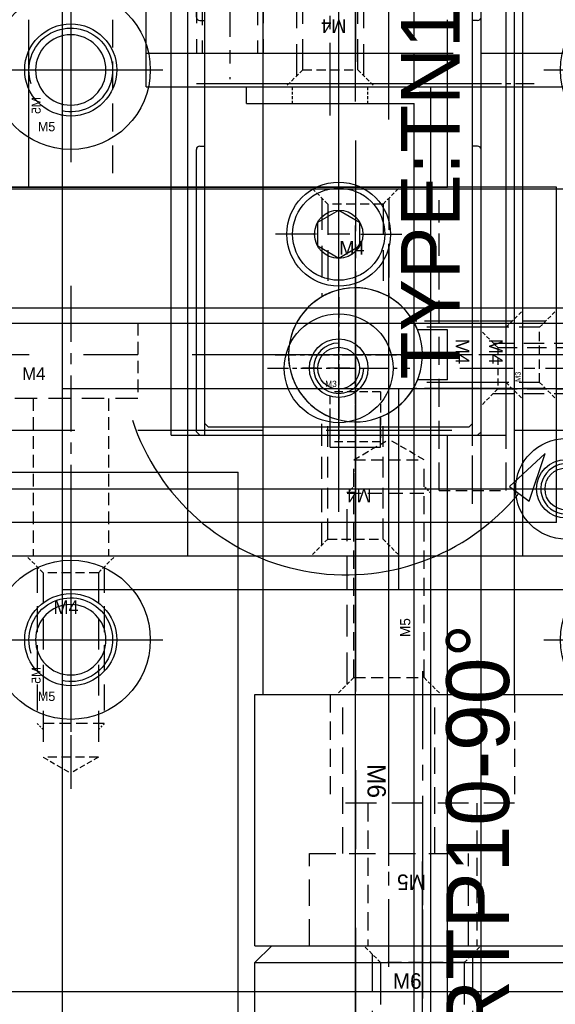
# Model space of a CAD drawing. Header units: millimetres. Extents: x -1657 to 8845, y -11980 to 3013.
# Tile 80 of 256: x 1548 to 1580, y -987 to -929. Entities that reach past the tile are written whole.
import ezdxf

# ---------------------------------------------------------------- set-up
doc = ezdxf.new("R2010")
doc.units = ezdxf.units.MM
doc.linetypes.add('CENTER', pattern=[2, 1.25, -0.25, 0.25, -0.25])
doc.linetypes.add('DASHED', pattern=[0.75, 0.5, -0.25])
for name, color, linetype in [('图层100', 243, 'Continuous'), ('图层11', 234, 'Continuous'), ('图层12', 94, 'Continuous'), ('图层120', 150, 'Continuous'), ('图层122', 210, 'Continuous'), ('图层134', 230, 'Continuous'), ('图层140', 37, 'Continuous'), ('图层141', 233, 'Continuous'), ('图层142', 22, 'Continuous'), ('图层144', 182, 'Continuous'), ('图层172', 21, 'Continuous'), ('图层173', 47, 'Continuous'), ('图层5', 111, 'Continuous'), ('图层60', 143, 'Continuous'), ('图层71', 162, 'Continuous'), ('图层80', 21, 'Continuous'), ('图层81', 210, 'Continuous'), ('图层98', 70, 'Continuous'), ('推料气缸', 251, 'Continuous'), ('旋转气缸', 252, 'Continuous'), ('裁切线轨', 252, 'Continuous')]:
    doc.layers.add(name, color=color, linetype=linetype)

# ---------------------------------------------------------------- blocks, each defined once
blk = doc.blocks.new('E530')
at = {"layer": '推料气缸'}
for p, q in [((-16.8, -0.2), (-16.6, 0)), ((-16.6, 0), (-11.75, 0)), ((-8.3, -42.525), (-8.3, 0.525)), ((-4.85, 0), (0, 0)), ((0, 0), (0.2, -0.2)), ((-16.8, -17.05), (-16.8, -0.2)), ((-16.3, -0.7), (-16.1, -0.5)), ((-16.1, -0.5), (-0.5, -0.5)), ((-11.55, -0.2), (-11.55, -0.5)), ((-5.05, -0.2), (-5.05, -0.5)), ((-0.3, -0.7), (-0.5, -0.5)), ((0.2, -17.05), (0.2, -0.2)), ((-16.3, -41.3), (-16.3, -0.7)), ((-0.3, -41.3), (-0.3, -0.7)), ((-9.633, -4), (-10.467, -4)), ((-7.633, -4), (-8.967, -4)), ((-6.967, -4), (-6.133, -4)), ((-9.633, -12), (-12.067, -12)), ((-7.633, -12), (-8.967, -12)), ((-6.967, -12), (-4.533, -12)), ((-16.6, -17.25), (-16.3, -17.25)), ((0, -17.25), (-0.3, -17.25)), ((-16.8, -21), (0.2, -21)), ((-16.8, -41.8), (-16.8, -24.95)), ((-16.6, -24.75), (-16.3, -24.75)), ((0, -24.75), (-0.3, -24.75)), ((0.2, -41.8), (0.2, -24.95)), ((-9.633, -30), (-12.067, -30)), ((-7.633, -30), (-8.967, -30)), ((-6.967, -30), (-4.533, -30)), ((-9.633, -38), (-10.467, -38)), ((-7.633, -38), (-8.967, -38)), ((-6.967, -38), (-6.133, -38)), ((-16.3, -41.3), (-16.1, -41.5)), ((-16.1, -41.5), (-0.5, -41.5)), ((-0.5, -41.5), (-0.3, -41.3)), ((-16.8, -41.8), (-16.6, -42)), ((-16.6, -42), (0, -42)), ((0, -42), (0.2, -41.8))]:
    blk.add_line(p, q, dxfattribs=at)
for points in [[(-7.05, -12.722), (-8.3, -13.443), (-9.55, -12.722), (-9.55, -11.278), (-8.3, -10.557), (-7.05, -11.278)], [(-7.05, -30.722), (-8.3, -31.443), (-9.55, -30.722), (-9.55, -29.278), (-8.3, -28.557), (-7.05, -29.278)]]:
    blk.add_lwpolyline(points, close=True, dxfattribs=at)
for centre, radius in [((-8.3, -4), 1.25), ((-8.3, -12), 3.1), ((-8.3, -12), 2.75), ((-8.3, -12), 1.443), ((-8.3, -30), 3.1), ((-8.3, -30), 2.75), ((-8.3, -30), 1.443), ((-8.3, -38), 1.25)]:
    blk.add_circle(centre, radius, dxfattribs=at)
for centre, radius, start, end in [((-11.75, -0.2), 0.2, 0, 90), ((-4.85, -0.2), 0.2, 90, 180), ((-8.3, -4), 1.5, 90, 0), ((-16.6, -17.05), 0.2, 180, 270), ((0, -17.05), 0.2, 270, 0), ((-16.6, -24.95), 0.2, 90, 180), ((0, -24.95), 0.2, 0, 90), ((-8.3, -38), 1.5, 90, 0)]:
    blk.add_arc(centre, radius, start, end, dxfattribs=at)
at = {"layer": '推料气缸', "insert": (-4.581, -38.659), "char_height": 3.5, "width": 35.84917, "attachment_point": 1, "rotation": 90}
blk.add_mtext('TYPE:TN10X60', dxfattribs=at)
blk = doc.blocks.new('3A')
at = {"color": 1, "linetype": 'CENTER'}
for p, q in [((0, 4.25), (0, -4.25)), ((-4.25, 0), (4.25, 0))]:
    blk.add_line(p, q, dxfattribs=at)
for radius in [3.25, 1.75]:
    blk.add_circle((0, 0), radius)
blk.add_text('M3', height=0.3706).set_placement((-0.802, -1.114))
blk = doc.blocks.new('E6DA')
at = {"layer": '图层12', "color": 4, "linetype": 'DASHED', "ltscale": 0.471405}
for p, q in [((0, 0), (-1, 1)), ((0, -2.475), (-1, -3.475))]:
    blk.add_line(p, q, dxfattribs=at)
at = {"layer": '图层12', "color": 4, "linetype": 'DASHED', "ltscale": 2.420833}
for p, q in [((-0.262, 0.262), (7, 0.262)), ((-0.262, -2.737), (7, -2.737))]:
    blk.add_line(p, q, dxfattribs=at)
at = {"layer": '图层12', "color": 4, "linetype": 'DASHED', "ltscale": 0.825}
blk.add_line((0, 0), (0, -2.475), dxfattribs=at)
at = {"layer": '图层12', "color": 4, "linetype": 'DASHED', "ltscale": 2.333333}
for p, q in [((0, 0), (7, 0)), ((0, -2.475), (7, -2.475))]:
    blk.add_line(p, q, dxfattribs=at)
at = {"layer": '图层12', "color": 1, "linetype": 'CENTER', "ltscale": 2.55}
blk.add_line((-2.258, -1.237), (8.221, -1.237), dxfattribs=at)
at = {"layer": '图层12'}
blk.add_text('M3', height=0.3257, rotation=90, dxfattribs=at).set_placement((1.366, -2.048))
blk = doc.blocks.new('3C')
at = {"color": 1, "linetype": 'CENTER'}
for p, q in [((0, 4.5), (0, -4.5)), ((-4.5, 0), (4.5, 0))]:
    blk.add_line(p, q, dxfattribs=at)
blk.add_circle((0, 0), 1.25)
at = {"color": 2, "linetype": 'Continuous'}
blk.add_arc((0, 0), 1.5, 77.28966, 8.58276, dxfattribs=at)
blk.add_text('M3', height=0.4838).set_placement((1.112, 1.118))
blk = doc.blocks.new('18FC4')
at = {"layer": '图层71', "color": 1, "linetype": 'CENTER', "ltscale": 3.2}
blk.add_line((-2, 2.026), (-2, -10.899), dxfattribs=at)
at = {"layer": '图层71', "color": 4, "linetype": 'DASHED', "ltscale": 0.471405}
for p, q in [((-3.65, -0.35), (-4.65, 0.65)), ((-0.35, -0.35), (0.65, 0.65))]:
    blk.add_line(p, q, dxfattribs=at)
at = {"layer": '图层71', "color": 4, "linetype": 'DASHED', "ltscale": 3.783333}
for p, q in [((0, 0), (0, -9.35)), ((-4, 0), (-4, -9.35))]:
    blk.add_line(p, q, dxfattribs=at)
at = {"layer": '图层71', "color": 4, "linetype": 'DASHED', "ltscale": 3.666667}
for p, q in [((-3.65, -0.35), (-3.65, -9.35)), ((-0.35, -0.35), (-0.35, -9.35))]:
    blk.add_line(p, q, dxfattribs=at)
at = {"layer": '图层71', "color": 4, "linetype": 'DASHED', "ltscale": 1.1}
blk.add_line((-0.35, -0.35), (-3.65, -0.35), dxfattribs=at)
at = {"layer": '图层71'}
blk.add_text('M4', height=0.8143, dxfattribs=at).set_placement((-2.964, -3.367))
blk = doc.blocks.new('5C')
at = {"color": 1, "linetype": 'CENTER'}
for p, q in [((0, 4.5), (0, -4.5)), ((-4.5, 0), (4.5, 0))]:
    blk.add_line(p, q, dxfattribs=at)
blk.add_circle((0, 0), 2.1)
at = {"color": 2, "linetype": 'Continuous'}
blk.add_arc((0, 0), 2.5, 70.7735, 12.49301, dxfattribs=at)
blk.add_text('M5', height=0.54).set_placement((1.623, 1.797))
blk = doc.blocks.new('1B276')
at = {"layer": '旋转气缸', "color": 1, "linetype": 'CENTER', "ltscale": 12.992}
blk.add_line((2.2, -30.98), (2.2, 33.98), dxfattribs=at)
at = {"layer": '旋转气缸', "color": 4, "linetype": 'DASHED'}
for p, q in [((-3, 3), (0, 3)), ((-3, 0), (-3, 3)), ((0, 0), (0, 3)), ((0, 0), (-3, 0))]:
    blk.add_line(p, q, dxfattribs=at)
at = {"layer": '旋转气缸', "color": 1, "linetype": 'CENTER', "ltscale": 18.792}
blk.add_line((43.18, 1.5), (-50.78, 1.5), dxfattribs=at)
at = {"layer": '旋转气缸', "ltscale": 1.375}
for p, q in [((-5.65, -7.694), (-6.532, -8.876)), ((-3.686, -9.839), (-5.65, -7.694)), ((-6.532, -8.876), (-3.686, -9.839))]:
    blk.add_line(p, q, dxfattribs=at)
blk.add_arc((2.487, 2.07), 13.414, 108.14507, 230.35562, dxfattribs=at)
at = {"layer": '旋转气缸', "color": 4, "linetype": 'DASHED', "ltscale": 4.186667}
blk.add_arc((2.2, 1.5), 4, 202.02431, 157.97569, dxfattribs=at)
at = {"layer": '旋转气缸', "ltscale": 1.375, "extrusion": (0, 0, -1), "zscale": -1}
for p in [(14.8, 18.5), (-19.2, 18.5)]:
    blk.add_blockref('5C', p, dxfattribs=at)
at = {"layer": '旋转气缸', "ltscale": 1.375, "insert": (-13.856, -3.924), "char_height": 3.75, "width": 52.05065, "attachment_point": 3}
blk.add_mtext('RTP10-90%%d', dxfattribs=at)
blk = doc.blocks.new('5A')
at = {"color": 1, "linetype": 'CENTER'}
for p, q in [((0, 5.75), (0, -5.75)), ((-5.75, 0), (5.75, 0))]:
    blk.add_line(p, q, dxfattribs=at)
for radius in [4.75, 2.75]:
    blk.add_circle((0, 0), radius)
blk.add_text('M5', height=0.56).set_placement((-1.965, -3.658))
blk = doc.blocks.new('1B367')
at = {"layer": '图层98', "color": 4, "linetype": 'DASHED', "ltscale": 0.471405}
for p, q in [((0, 3.3), (1, 4.3)), ((0, 0), (1, -1))]:
    blk.add_line(p, q, dxfattribs=at)
at = {"layer": '图层98', "color": 4, "linetype": 'DASHED', "ltscale": 3.783333}
for p, q in [((0.35, 3.65), (-5.536, 3.65)), ((0.35, -0.35), (-5.536, -0.35))]:
    blk.add_line(p, q, dxfattribs=at)
at = {"layer": '图层98', "color": 4, "linetype": 'DASHED', "ltscale": 3.666667}
for p, q in [((0, 3.3), (-5.356, 3.3)), ((0, 0), (-5.356, 0))]:
    blk.add_line(p, q, dxfattribs=at)
at = {"layer": '图层98', "color": 4, "linetype": 'DASHED', "ltscale": 1.1}
blk.add_line((0, 0), (0, 3.3), dxfattribs=at)
at = {"layer": '图层98', "color": 1, "linetype": 'CENTER', "ltscale": 3.2}
blk.add_line((2.376, 1.65), (-6.983, 1.65), dxfattribs=at)
at = {"layer": '图层98'}
blk.add_text('M4', height=0.8143, rotation=270, dxfattribs=at).set_placement((-3.017, 2.614))
blk = doc.blocks.new('1B350')
at = {"layer": '图层98', "color": 1, "linetype": 'CENTER', "ltscale": 3.2}
blk.add_line((-1.65, -2.376), (-1.65, 7.995), dxfattribs=at)
at = {"layer": '图层98', "color": 4, "linetype": 'DASHED', "ltscale": 2.628633}
for p, q in [((-3.65, -0.35), (-3.65, 7.536)), ((0.35, -0.35), (0.35, 7.536))]:
    blk.add_line(p, q, dxfattribs=at)
at = {"layer": '图层98', "color": 4, "linetype": 'DASHED', "ltscale": 2.452057}
for p, q in [((-3.3, 0), (-3.3, 7.356)), ((0, 0), (0, 7.356))]:
    blk.add_line(p, q, dxfattribs=at)
at = {"layer": '图层98', "color": 4, "linetype": 'DASHED', "ltscale": 0.471405}
for p, q in [((-3.3, 0), (-4.3, -1)), ((0, 0), (1, -1))]:
    blk.add_line(p, q, dxfattribs=at)
at = {"layer": '图层98', "color": 4, "linetype": 'DASHED', "ltscale": 1.1}
blk.add_line((-3.3, 0), (0, 0), dxfattribs=at)
at = {"layer": '图层98'}
blk.add_text('M4', height=0.8143, rotation=180, dxfattribs=at).set_placement((-0.686, 3.017))
blk = doc.blocks.new('1B15B')
at = {"layer": '图层98', "color": 4, "linetype": 'DASHED', "ltscale": 0.471405}
for p, q in [((0.35, -0.35), (-0.65, 0.65)), ((0.35, -3.65), (-0.65, -4.65))]:
    blk.add_line(p, q, dxfattribs=at)
at = {"layer": '图层98', "color": 4, "linetype": 'DASHED', "ltscale": 3.783333}
for p, q in [((0, 0), (11.35, 0)), ((0, -4), (11.35, -4))]:
    blk.add_line(p, q, dxfattribs=at)
at = {"layer": '图层98', "color": 4, "linetype": 'DASHED', "ltscale": 3.666667}
for p, q in [((0.35, -0.35), (11.35, -0.35)), ((0.35, -3.65), (11.35, -3.65))]:
    blk.add_line(p, q, dxfattribs=at)
at = {"layer": '图层98', "color": 4, "linetype": 'DASHED', "ltscale": 1.1}
blk.add_line((0.35, -0.35), (0.35, -3.65), dxfattribs=at)
at = {"layer": '图层98', "color": 1, "linetype": 'CENTER', "ltscale": 3.2}
blk.add_line((-2.026, -2), (12.899, -2), dxfattribs=at)
at = {"layer": '图层98'}
blk.add_text('M4', height=0.8143, rotation=90, dxfattribs=at).set_placement((3.367, -2.964))
blk = doc.blocks.new('1B375')
at = {"layer": '图层98', "ltscale": 1.375}
for p, q in [((0.64, 49.4), (0.64, 55.2)), ((0.64, 55.2), (8.5, 55.2)), ((8.5, -6.5), (8.5, 55.2)), ((-1.6, 43.5), (-1.6, 49.4)), ((-1.6, 49.4), (0.64, 49.4)), ((-3.5, 43.5), (-1.6, 43.5)), ((-3.5, 33.5), (-3.5, 43.5)), ((-11.5, -6.5), (-11.5, 33.5)), ((-11.5, 33.5), (-3.5, 33.5)), ((-11.5, -6.5), (8.5, -6.5))]:
    blk.add_line(p, q, dxfattribs=at)
at = {"layer": '图层98', "color": 4, "linetype": 'DASHED', "ltscale": 0.471405}
for p, q in [((7.5, 53.55), (8.5, 54.55)), ((7.5, 50.25), (8.5, 49.25))]:
    blk.add_line(p, q, dxfattribs=at)
at = {"layer": '图层98', "color": 4, "linetype": 'DASHED', "ltscale": 3.783333}
for p, q in [((7.85, 53.9), (0.64, 53.9)), ((7.85, 49.9), (0.64, 49.9))]:
    blk.add_line(p, q, dxfattribs=at)
at = {"layer": '图层98', "color": 4, "linetype": 'DASHED', "ltscale": 3.666667}
for p, q in [((7.5, 53.55), (0.64, 53.55)), ((7.5, 50.25), (0.64, 50.25))]:
    blk.add_line(p, q, dxfattribs=at)
at = {"layer": '图层98', "color": 4, "linetype": 'DASHED', "ltscale": 1.1}
blk.add_line((7.5, 50.25), (7.5, 53.55), dxfattribs=at)
at = {"layer": '图层98', "color": 1, "linetype": 'CENTER', "ltscale": 3.2}
blk.add_line((9.876, 51.9), (-0.909, 51.9), dxfattribs=at)
at = {"layer": '图层98', "color": 1, "linetype": 'CENTER', "ltscale": 2.204}
blk.add_line((-1.5, -0.76), (-1.5, 10.26), dxfattribs=at)
at = {"layer": '图层98', "color": 1, "linetype": 'CENTER'}
blk.add_line((-6.3, 5.5), (3.3, 5.5), dxfattribs=at)
at = {"layer": '图层98', "ltscale": 2}
for p, q in [((-3, 0), (-3, 1.792)), ((0, 0), (0, 1.792)), ((-3, 0), (0, 0))]:
    blk.add_line(p, q, dxfattribs=at)
at = {"layer": '图层98', "ltscale": 1.375}
blk.add_arc((-1.5, 5.5), 4, 292.02431, 247.97569, dxfattribs=at)
blk.add_blockref('1B15B', (-2.85, 40.5), dxfattribs=at)
at = {"layer": '图层98', "ltscale": 2}
for name, p in [('1B367', (7.5, 3.85)), ('1B350', (0.15, -5.5))]:
    blk.add_blockref(name, p, dxfattribs=at)
at = {"layer": '图层98'}
blk.add_text('M4', height=0.8143, rotation=270, dxfattribs=at).set_placement((4.483, 52.864))
blk = doc.blocks.new('1F247')
at = {"layer": '图层120', "color": 1, "linetype": 'CENTER', "ltscale": 3.238837}
blk.add_line((4.75, -6.762), (4.75, 12.675), dxfattribs=at)
at = {"layer": '图层120', "color": 4, "linetype": 'DASHED', "ltscale": 3.166667}
for p, q in [((2, 0), (2, 9.5)), ((7.5, 0), (7.5, 9.5)), ((0, 0), (9.5, 0)), ((0, -5.5), (0, 0)), ((9.5, -5.5), (9.5, 0))]:
    blk.add_line(p, q, dxfattribs=at)
at = {"layer": '图层120', "ltscale": 3}
blk.add_text('M5', height=0.93, rotation=180, dxfattribs=at).set_placement((6.961, -1.25))
blk = doc.blocks.new('5F')
at = {"color": 4, "linetype": 'DASHED', "ltscale": 0.471405}
for p, q in [((1, 2.1), (0, 3.1)), ((1, -2.1), (0, -3.1))]:
    blk.add_line(p, q, dxfattribs=at)
at = {"color": 4, "linetype": 'DASHED', "ltscale": 3.8}
for p, q in [((0.6, 2.5), (12, 2.5)), ((0.6, -2.5), (12, -2.5))]:
    blk.add_line(p, q, dxfattribs=at)
at = {"color": 4, "linetype": 'DASHED', "ltscale": 0.188562}
for p, q in [((12, 2.5), (12.4, 2.1)), ((12, -2.5), (12.4, -2.1))]:
    blk.add_line(p, q, dxfattribs=at)
at = {"color": 4, "linetype": 'DASHED', "ltscale": 1.666667}
blk.add_line((12, 2.5), (12, -2.5), dxfattribs=at)
at = {"color": 4, "linetype": 'DASHED', "ltscale": 1.4}
for p, q in [((1, 2.1), (1, -2.1)), ((14, 2.1), (14, -2.1))]:
    blk.add_line(p, q, dxfattribs=at)
at = {"color": 4, "linetype": 'DASHED', "ltscale": 2.166667}
for p, q in [((1, 2.1), (14, 2.1)), ((1, -2.1), (14, -2.1))]:
    blk.add_line(p, q, dxfattribs=at)
at = {"color": 4, "linetype": 'DASHED', "ltscale": 0.80829}
for p in [(14, 2.1), (14, -2.1)]:
    blk.add_line(p, (15.212, 0), dxfattribs=at)
at = {"color": 1, "linetype": 'CENTER', "ltscale": 3.699214}
blk.add_line((-2.156, 0), (16.34, 0), dxfattribs=at)
blk.add_text('M5', height=0.6063).set_placement((3.422, -1.275))
blk = doc.blocks.new('1FDE2')
at = {"layer": '图层122', "color": 1, "linetype": 'CENTER', "ltscale": 29.696}
blk.add_line((0, 0), (0, 158.48), dxfattribs=at)
at = {"layer": '图层122', "ltscale": 3.75}
for p, q in [((-7.5, 10.24), (-7.5, 148.24)), ((7.5, 10.24), (7.5, 148.24)), ((-7.5, 10.24), (7.5, 10.24))]:
    blk.add_line(p, q, dxfattribs=at)
at = {"layer": '图层122', "ltscale": 3.75, "rotation": 90}
blk.add_blockref('5F', (0, 10.24), dxfattribs=at)
blk = doc.blocks.new('6F')
at = {"color": 4, "linetype": 'DASHED', "ltscale": 0.471405}
for p, q in [((1, 2.5), (0, 3.5)), ((1, -2.5), (0, -3.5))]:
    blk.add_line(p, q, dxfattribs=at)
at = {"color": 4, "linetype": 'DASHED', "ltscale": 4.5}
for p, q in [((0.5, 3), (14, 3)), ((0.5, -3), (14, -3))]:
    blk.add_line(p, q, dxfattribs=at)
at = {"color": 4, "linetype": 'DASHED', "ltscale": 0.235702}
for p, q in [((14, 3), (14.5, 2.5)), ((14, -3), (14.5, -2.5))]:
    blk.add_line(p, q, dxfattribs=at)
at = {"color": 4, "linetype": 'DASHED', "ltscale": 2}
blk.add_line((14, 3), (14, -3), dxfattribs=at)
at = {"color": 4, "linetype": 'DASHED', "ltscale": 1.666667}
for p, q in [((1, 2.5), (1, -2.5)), ((16, 2.5), (16, -2.5))]:
    blk.add_line(p, q, dxfattribs=at)
at = {"color": 4, "linetype": 'DASHED', "ltscale": 5}
for p, q in [((1, 2.5), (16, 2.5)), ((1, -2.5), (16, -2.5))]:
    blk.add_line(p, q, dxfattribs=at)
at = {"color": 4, "linetype": 'DASHED', "ltscale": 0.96225}
for p in [(16, 2.5), (16, -2.5)]:
    blk.add_line(p, (17.443, 0), dxfattribs=at)
at = {"color": 1, "linetype": 'CENTER', "ltscale": 4.23765}
blk.add_line((-2.156, 0), (19.033, 0), dxfattribs=at)
blk.add_text('M6', height=0.9239, rotation=90).set_placement((2.565, -1.765))
blk = doc.blocks.new('21073')
at = {"layer": '图层134', "color": 1, "linetype": 'CENTER', "ltscale": 14.55568}
blk.add_line((10, -6.0192), (10, 66.7592), dxfattribs=at)
at = {"layer": '图层134', "ltscale": 5}
for p, q in [((1, 61.74), (0, 60.74)), ((1, 61.74), (19, 61.74)), ((0, 0), (0, 60.74)), ((0, 60.74), (20, 60.74))]:
    blk.add_line(p, q, dxfattribs=at)
at = {"layer": '图层134', "ltscale": 5, "rotation": 270}
blk.add_blockref('6F', (10, 61.74), dxfattribs=at)
blk = doc.blocks.new('210A1')
at = {"layer": '图层120', "color": 1, "linetype": 'CENTER', "ltscale": 3.728372}
blk.add_line((3.25, 7.894), (3.25, -10.61), dxfattribs=at)
at = {"layer": '图层120', "color": 4, "linetype": 'DASHED', "ltscale": 2.166667}
for p, q in [((-2.25, 6.5), (-2.25, 0)), ((8.75, 6.5), (8.75, 0)), ((0, 0), (0, -8.5)), ((6.5, 0), (6.5, -8.5))]:
    blk.add_line(p, q, dxfattribs=at)
at = {"layer": '图层120', "color": 4, "linetype": 'DASHED', "ltscale": 3.666667}
blk.add_line((8.75, 0), (-2.25, 0), dxfattribs=at)
at = {"layer": '图层120', "ltscale": 4}
blk.add_text('M6', height=1.0943, rotation=270, dxfattribs=at).set_placement((-0.029, 2.345))
blk = doc.blocks.new('4F')
at = {"color": 4, "linetype": 'DASHED', "ltscale": 0.471405}
for p, q in [((1, 1.65), (0, 2.65)), ((1, -1.65), (0, -2.65))]:
    blk.add_line(p, q, dxfattribs=at)
at = {"color": 4, "linetype": 'DASHED', "ltscale": 3.116667}
for p, q in [((0.65, 2), (10, 2)), ((0.65, -2), (10, -2))]:
    blk.add_line(p, q, dxfattribs=at)
at = {"color": 4, "linetype": 'DASHED', "ltscale": 0.164992}
for p, q in [((10, 2), (10.35, 1.65)), ((10, -2), (10.35, -1.65))]:
    blk.add_line(p, q, dxfattribs=at)
at = {"color": 4, "linetype": 'DASHED', "ltscale": 1.333333}
blk.add_line((10, 2), (10, -2), dxfattribs=at)
at = {"color": 4, "linetype": 'DASHED', "ltscale": 1.1}
for p, q in [((1, 1.65), (1, -1.65)), ((12, 1.65), (12, -1.65))]:
    blk.add_line(p, q, dxfattribs=at)
at = {"color": 4, "linetype": 'DASHED', "ltscale": 3.666667}
for p, q in [((1, 1.65), (12, 1.65)), ((1, -1.65), (12, -1.65))]:
    blk.add_line(p, q, dxfattribs=at)
at = {"color": 4, "linetype": 'DASHED', "ltscale": 0.635085}
for p in [(12, 1.65), (12, -1.65)]:
    blk.add_line(p, (12.953, 0), dxfattribs=at)
at = {"color": 1, "linetype": 'CENTER', "ltscale": 3.210708}
blk.add_line((-2.156, 0), (13.898, 0), dxfattribs=at)
blk.add_text('M4', height=0.8081, rotation=90).set_placement((3.463, -1.03))
blk = doc.blocks.new('21CDE')
at = {"layer": '图层140', "color": 1, "linetype": 'CENTER', "ltscale": 2.671598}
blk.add_line((0, 0), (0, -18.258), dxfattribs=at)
at = {"layer": '图层140', "color": 4, "linetype": 'DASHED', "ltscale": 1.5}
for p, q in [((-4, -2.215), (-4, -6.715)), ((4, -2.215), (4, -6.715)), ((-2.25, -6.715), (-2.25, -16.115)), ((2.25, -6.715), (2.25, -16.115))]:
    blk.add_line(p, q, dxfattribs=at)
at = {"layer": '图层140', "color": 4, "linetype": 'DASHED', "ltscale": 2.666667}
blk.add_line((4, -6.715), (-4, -6.715), dxfattribs=at)
at = {"layer": '图层140'}
blk.add_text('M4', height=0.743, dxfattribs=at).set_placement((-2.897, -5.607))
blk = doc.blocks.new('2BC2F')
at = {"layer": '图层71', "color": 1, "linetype": 'CENTER', "ltscale": 3.2}
blk.add_line((1.65, -2.376), (1.65, 12.549), dxfattribs=at)
at = {"layer": '图层71', "color": 4, "linetype": 'DASHED', "ltscale": 3.783333}
for p, q in [((-0.35, -0.35), (-0.35, 11)), ((3.65, -0.35), (3.65, 11))]:
    blk.add_line(p, q, dxfattribs=at)
at = {"layer": '图层71', "color": 4, "linetype": 'DASHED', "ltscale": 3.666667}
for p, q in [((0, 0), (0, 11)), ((3.3, 0), (3.3, 11))]:
    blk.add_line(p, q, dxfattribs=at)
at = {"layer": '图层71', "color": 4, "linetype": 'DASHED', "ltscale": 0.471405}
for p, q in [((0, 0), (-1, -1)), ((3.3, 0), (4.3, -1))]:
    blk.add_line(p, q, dxfattribs=at)
at = {"layer": '图层71', "color": 4, "linetype": 'DASHED', "ltscale": 1.1}
blk.add_line((0, 0), (3.3, 0), dxfattribs=at)
at = {"layer": '图层71'}
blk.add_text('M4', height=0.8143, rotation=180, dxfattribs=at).set_placement((2.614, 3.017))
blk = doc.blocks.new('631B2')
at = {"layer": '裁切线轨', "ltscale": 1.55}
for p, q in [((-110, 1.824), (10, 1.824)), ((-110, 1.824), (-110, -10.176)), ((-110, -10.176), (10, -10.176))]:
    blk.add_line(p, q, dxfattribs=at)
at = {"layer": '裁切线轨', "color": 1, "linetype": 'CENTER', "ltscale": 22.04}
blk.add_line((-117.6, -4.176), (17.6, -4.176), dxfattribs=at)
at = {"layer": '裁切线轨', "color": 1, "linetype": 'CENTER', "ltscale": 1.6704}
blk.add_line((-104.176, -4.176), (-95.824, -4.176), dxfattribs=at)
at = {"layer": '裁切线轨', "ltscale": 1.55}
for radius in [3, 1.75]:
    blk.add_circle((-100, -4.176), radius, dxfattribs=at)

msp = doc.modelspace()

# ---------------------------------------------------------------- linework, layer by layer
at = {"layer": '图层100', "color": 1, "linetype": 'CENTER', "ltscale": 29.58}
msp.add_line((1568.0605, -1051.8622), (1568.0605, -903.9622), dxfattribs=at)
at = {"layer": '图层11', "color": 1, "linetype": 'CENTER', "ltscale": 13.224}
msp.add_line((1567.0605, -958.0222), (1567.0605, -891.9022), dxfattribs=at)
at = {"layer": '图层11', "ltscale": 1.625}
for p, q in [((1557.0605, -953.4622), (1557.0605, -896.4622)), ((1577.0605, -953.4622), (1577.0605, -896.4622)), ((1557.0605, -953.4622), (1577.0605, -953.4622))]:
    msp.add_line(p, q, dxfattribs=at)
at = {"layer": '图层11', "color": 4, "linetype": 'DASHED', "ltscale": 14}
for p, q in [((1559.0605, -953.4622), (1559.0605, -911.4622)), ((1575.0605, -953.4622), (1575.0605, -911.4622))]:
    msp.add_line(p, q, dxfattribs=at)
at = {"layer": '图层12', "ltscale": 1.625}
for p, q in [((1575.5605, -953.4622), (1575.5605, -911.4622)), ((1573.5605, -1041.6622), (1573.5605, -953.4622)), ((1573.5605, -953.4622), (1575.5605, -953.4622))]:
    msp.add_line(p, q, dxfattribs=at)
at = {"layer": '图层12', "color": 1, "linetype": 'CENTER', "ltscale": 1.111641}
msp.add_line((1573.1771, -932.4622), (1578.7353, -932.4622), dxfattribs=at)
at = {"layer": '图层120'}
for p, q in [((1562.0605, -983.9222), (1562.0605, -968.9222)), ((1562.0605, -968.9222), (1582.0605, -968.9222)), ((1562.0605, -983.9222), (1782.0605, -983.9222))]:
    msp.add_line(p, q, dxfattribs=at)
at = {"layer": '图层140', "color": 1, "linetype": 'CENTER', "ltscale": 2.32}
msp.add_line((1575.0605, -957.5622), (1575.0605, -945.9622), dxfattribs=at)
at = {"layer": '图层140', "ltscale": 1.375}
for p, q in [((1465.0605, -946.7622), (1595.0605, -946.7622)), ((1465.0605, -960.6622), (1595.0605, -960.6622))]:
    msp.add_line(p, q, dxfattribs=at)
at = {"layer": '图层140', "color": 4, "linetype": 'DASHED', "ltscale": 3.333333}
for p, q in [((1573.0605, -956.7622), (1573.0605, -946.7622)), ((1577.0605, -956.7622), (1577.0605, -946.7622))]:
    msp.add_line(p, q, dxfattribs=at)
at = {"layer": '图层140', "color": 4, "linetype": 'DASHED', "ltscale": 15}
msp.add_line((1465.0605, -953.1622), (1595.0605, -953.1622), dxfattribs=at)
at = {"layer": '图层140', "color": 4, "linetype": 'DASHED', "ltscale": 1.333333}
msp.add_line((1573.0605, -956.7622), (1577.0605, -956.7622), dxfattribs=at)
at = {"layer": '图层141', "ltscale": 1.375}
for p, q in [((1475.0605, -938.7622), (1607.0605, -938.7622)), ((1475.0605, -946.7622), (1607.0605, -946.7622))]:
    msp.add_line(p, q, dxfattribs=at)
at = {"layer": '图层141', "color": 4, "linetype": 'DASHED', "ltscale": 40}
msp.add_line((1475.0605, -945.8622), (1607.0605, -945.8622), dxfattribs=at)
at = {"layer": '图层142', "color": 1, "linetype": 'CENTER', "ltscale": 1.856}
msp.add_line((1575.0605, -947.4022), (1575.0605, -938.1222), dxfattribs=at)
at = {"layer": '图层142', "ltscale": 1.375}
for p, q in [((1525.0605, -938.7622), (1607.0605, -938.7622)), ((1525.0605, -945.8622), (1607.0605, -945.8622)), ((1525.0605, -946.7622), (1607.0605, -946.7622))]:
    msp.add_line(p, q, dxfattribs=at)
at = {"layer": '图层142', "color": 4, "linetype": 'DASHED', "ltscale": 2.666667}
for p, q in [((1573.0605, -946.7622), (1573.0605, -938.7622)), ((1577.0605, -946.7622), (1577.0605, -938.7622))]:
    msp.add_line(p, q, dxfattribs=at)
at = {"layer": '图层144', "ltscale": 1.375}
for p in [(1541.0605, -955.6622), (1561.0605, -1041.6622)]:
    msp.add_line(p, (1561.0605, -955.6622), dxfattribs=at)
at = {"layer": '图层144', "color": 4, "linetype": 'DASHED', "ltscale": 6.666667}
msp.add_line((1541.0605, -960.6622), (1561.0605, -960.6622), dxfattribs=at)
at = {"layer": '图层172', "ltscale": 2.125}
msp.add_line((1541.0605, -986.6622), (1586.0605, -986.6622), dxfattribs=at)
at = {"layer": '图层173', "color": 1, "linetype": 'CENTER', "ltscale": 0.487279}
msp.add_line((1566.5605, -934.3804), (1566.5605, -931.944), dxfattribs=at)
at = {"layer": '图层173', "ltscale": 1.125}
for p, q in [((1561.5605, -933.6622), (1561.5605, -932.6622)), ((1561.5605, -932.6622), (1601.5605, -932.6622)), ((1572.5605, -1037.6622), (1572.5605, -932.6622)), ((1561.5605, -933.6622), (1571.5605, -933.6622)), ((1571.5605, -1037.6622), (1571.5605, -933.6622))]:
    msp.add_line(p, q, dxfattribs=at)
at = {"layer": '图层173', "color": 4, "linetype": 'DASHED', "ltscale": 0.333333}
for p, q in [((1564.3105, -933.6622), (1564.3105, -932.6622)), ((1568.8105, -933.6622), (1568.8105, -932.6622))]:
    msp.add_line(p, q, dxfattribs=at)
at = {"layer": '图层5'}
for p, q in [((1548.5605, -938.6622), (1548.5605, -928.6622)), ((1573.5605, -938.6622), (1573.5605, -928.6622)), ((1498.5605, -938.6622), (1573.5605, -938.6622))]:
    msp.add_line(p, q, dxfattribs=at)
at = {"layer": '图层5', "color": 4, "linetype": 'DASHED', "ltscale": 3.333333}
msp.add_line((1553.5605, -928.6622), (1553.5605, -938.6622), dxfattribs=at)
at = {"layer": '图层60', "ltscale": 1.5}
for p, q in [((1550.5605, -1026.6622), (1550.5605, -917.6622)), ((1550.5605, -950.6622), (1722.6321, -950.6622)), ((1550.5605, -962.6622), (1722.6321, -962.6622))]:
    msp.add_line(p, q, dxfattribs=at)
at = {"layer": '图层60', "color": 1, "linetype": 'CENTER', "ltscale": 39.920618}
msp.add_line((1536.7947, -956.6622), (1736.3978, -956.6622), dxfattribs=at)
at = {"layer": '图层71', "ltscale": 2.125}
for q in [(1555.5605, -920.6622), (1665.5605, -932.6622)]:
    msp.add_line((1555.5605, -932.6622), q, dxfattribs=at)
at = {"layer": '图层71', "color": 4, "linetype": 'DASHED', "ltscale": 4}
msp.add_line((1571.5605, -932.6622), (1571.5605, -920.6622), dxfattribs=at)
at = {"layer": '图层71', "color": 4, "linetype": 'DASHED', "ltscale": 36.666667}
msp.add_line((1555.5605, -930.6622), (1665.5605, -930.6622), dxfattribs=at)
at = {"layer": '图层80', "ltscale": 2.5}
for p, q in [((1575.5605, -1041.6622), (1575.5605, -930.6622)), ((1575.5605, -930.6622), (1665.5605, -930.6622))]:
    msp.add_line(p, q, dxfattribs=at)
at = {"layer": '图层81', "ltscale": 1.625}
msp.add_line((1550.5605, -1026.6622), (1550.5605, -917.6622), dxfattribs=at)

# ---------------------------------------------------------------- block references
at = {"layer": '图层100', "ltscale": 2}
for p in [(1551.0605, -931.6622), (1585.0605, -931.6622), (1551.0605, -965.6622), (1585.0605, -965.6622)]:
    msp.add_blockref('5A', p, dxfattribs=at)
at = {"layer": '图层11', "ltscale": 1.625}
msp.add_blockref('3A', (1567.0605, -949.4622), dxfattribs=at)
at = {"layer": '图层12', "ltscale": 1.625}
msp.add_blockref('E6DA', (1576.5605, -948.2247), dxfattribs=at)
at = {"layer": '图层120', "ltscale": 3.75}
msp.add_blockref('1F247', (1565.3105, -978.4222), dxfattribs=at)
at = {"layer": '图层120', "ltscale": 5}
msp.add_blockref('210A1', (1568.8105, -975.4222), dxfattribs=at)
at = {"layer": '图层122', "ltscale": 11.25}
msp.add_blockref('1FDE2', (1570.0605, -979.1622), dxfattribs=at)
at = {"layer": '图层134', "ltscale": 5}
msp.add_blockref('21073', (1562.0605, -1045.6622), dxfattribs=at)
at = {"layer": '图层140', "ltscale": 1.375}
msp.add_blockref('21CDE', (1551.0605, -944.5472), dxfattribs=at)
at = {"layer": '图层144', "ltscale": 1.375, "rotation": 270}
msp.add_blockref('4F', (1551.0605, -960.6622), dxfattribs=at)
at = {"layer": '图层60', "ltscale": 1.5}
msp.add_blockref('3C', (1580.6321, -956.6622), dxfattribs=at)
at = {"layer": '图层71', "ltscale": 1.625}
msp.add_blockref('18FC4', (1562.5605, -921.3122), dxfattribs=at)
at = {"layer": '图层71', "ltscale": 1.125}
msp.add_blockref('2BC2F', (1564.9105, -931.6622), dxfattribs=at)
at = {"layer": '图层98', "ltscale": 1.625}
msp.add_blockref('1B375', (1569.5605, -954.1622), dxfattribs=at)
at = {"layer": '图层98', "ltscale": 1.625, "rotation": 90}
msp.add_blockref('1B375', (1573.5605, -947.1622), dxfattribs=at)
at = {"layer": '推料气缸', "ltscale": 1.625}
msp.add_blockref('E530', (1575.3605, -911.4622), dxfattribs=at)
at = {"layer": '旋转气缸', "ltscale": 1.375, "rotation": 90}
msp.add_blockref('1B276', (1569.5605, -950.8622), dxfattribs=at)
at = {"layer": '裁切线轨'}
msp.add_blockref('631B2', (1680.6321, -952.4862), dxfattribs=at)

doc.saveas('drawing.dxf')
